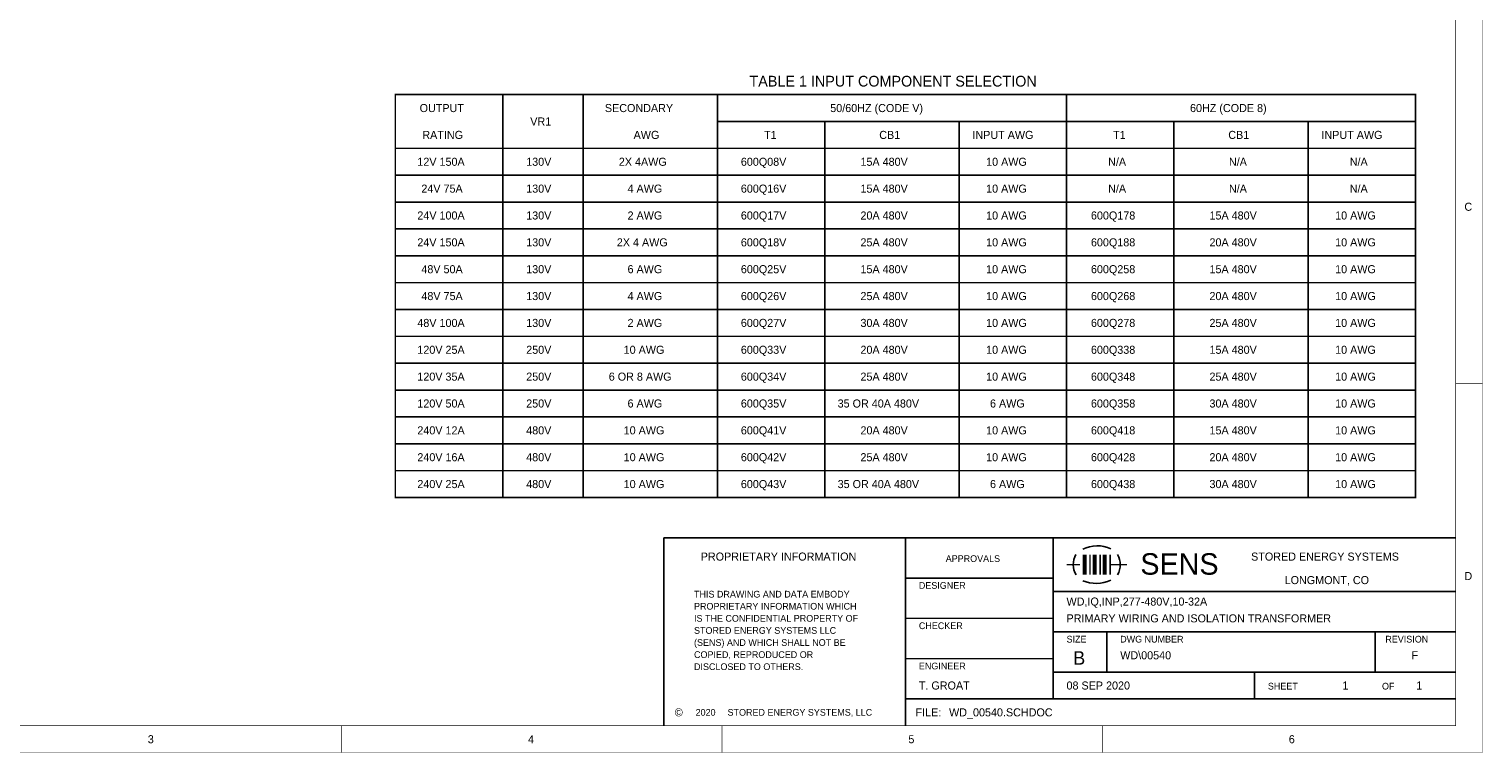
# Model space of a CAD drawing. Extents: x 0 to 17, y 0 to 11.
# Tile 2 of 3: x 6.2 to 17, y 0 to 5.4. Entities that reach past the tile are written whole.
import ezdxf

# ---------------------------------------------------------------- set-up
doc = ezdxf.new("R2010")
doc.units = 0
doc.layers.add('SHEET', color=255, linetype='CONTINUOUS')

msp = doc.modelspace()

# ---------------------------------------------------------------- linework, layer by layer
at = {"layer": 'SHEET'}
for points, const_width in [([(0, 11), (16.999, 11), (16.999, 0.001), (0, 0.001), (0, 11)], 0.0039), ([(0.2, 10.8), (16.799, 10.8), (16.799, 0.201), (0.2, 0.201), (0.2, 10.8)], 0.0039), ([(16.5, 1.9), (16.5, 4.9), (8.9, 4.9), (8.9, 1.9), (16.5, 1.9)], 0.0118), ([(9.7, 4.9), (9.7, 1.9)], 0.0118), ([(10.3, 4.9), (10.3, 1.9)], 0.0118), ([(11.3, 4.9), (11.3, 1.9)], 0.0118), ([(13.9, 4.9), (13.9, 1.9)], 0.0118), ([(11.3, 4.7), (16.5, 4.7)], 0.0118), ([(12.1, 4.7), (12.1, 1.9)], 0.0118), ([(13.1, 4.7), (13.1, 1.9)], 0.0118), ([(14.7, 4.7), (14.7, 1.9)], 0.0118), ([(15.7, 4.7), (15.7, 1.9)], 0.0118), ([(8.9, 4.5), (16.5, 4.5)], 0.0118), ([(8.9, 4.3), (16.5, 4.3)], 0.0118), ([(8.9, 4.1), (16.5, 4.1)], 0.0118), ([(8.9, 3.9), (16.5, 3.9)], 0.0118), ([(8.9, 3.7), (16.5, 3.7)], 0.0118), ([(8.9, 3.5), (16.5, 3.5)], 0.0118), ([(8.9, 3.3), (16.5, 3.3)], 0.0118), ([(8.9, 3.1), (16.5, 3.1)], 0.0118), ([(8.9, 2.9), (16.5, 2.9)], 0.0118), ([(16.8, 2.75), (17, 2.75)], 0.0039), ([(8.9, 2.7), (16.5, 2.7)], 0.0118), ([(8.9, 2.5), (16.5, 2.5)], 0.0118), ([(8.9, 2.3), (16.5, 2.3)], 0.0118), ([(8.9, 2.1), (16.5, 2.1)], 0.0118), ([(10.9, 0.2), (10.9, 1.6)], 0.0118), ([(10.9, 1.6), (16.8, 1.6)], 0.0118), ([(12.7, 0.2), (12.7, 1.6)], 0.0118), ([(13.8, 0.4), (13.8, 1.6)], 0.0118), ([(14.035, 1.475), (14.035, 1.325)], 0.0295), ([(14.075, 1.475), (14.075, 1.325)], 0.0118), ([(14.11, 1.475), (14.11, 1.325)], 0.0295), ([(14.15, 1.475), (14.15, 1.325)], 0.0118), ([(14.185, 1.475), (14.185, 1.325)], 0.0295), ([(14.225, 1.475), (14.225, 1.325)], 0.0118), ([(13.8, 1.3), (12.7, 1.3)], 0.0118), ([(14, 1.4), (13.9, 1.4)], 0.0118), ([(14.225, 1.4), (14.35, 1.4)], 0.0118), ([(13.8, 1.2), (16.8, 1.2)], 0.0118), ([(13.8, 1), (12.7, 1)], 0.0118), ([(13.8, 0.9), (16.8, 0.9)], 0.0118), ([(14.2, 0.9), (14.2, 0.6)], 0.0118), ([(16.2, 0.9), (16.2, 0.6)], 0.0118), ([(13.8, 0.7), (12.7, 0.7)], 0.0118), ([(13.8, 0.6), (16.8, 0.6)], 0.0118), ([(15.3, 0.4), (15.3, 0.6)], 0.0118), ([(12.7, 0.4), (16.8, 0.4)], 0.0118), ([(8.5, 0.2), (8.5, 0)], 0.0039), ([(11.333, 0.2), (11.333, 0)], 0.0039), ([(14.167, 0.2), (14.167, 0)], 0.0039)]:
    msp.add_lwpolyline(points, dxfattribs=dict(at, const_width=const_width))
for centre, radius, start, end in [((14.13, 1.29), 0.25, 66.2951, 115.896), ((14.1, 1.4), 0.15, 149.947, 210.6367), ((14.15, 1.4), 0.15, 329.9253, 29.747), ((14.12, 1.51), 0.25, 246.5449, 295.9875)]:
    msp.add_arc(centre, radius, start, end, dxfattribs=at)

# ---------------------------------------------------------------- texts
for s, height, p in [('TABLE 1 INPUT COMPONENT SELECTION', 0.08, (11.538, 4.96)), ('OUTPUT', 0.06, (9.081, 4.77)), ('SECONDARY', 0.06, (10.461, 4.77)), ('50/60HZ (CODE V)', 0.06, (12.14, 4.77)), ('60HZ (CODE 8)', 0.06, (14.82, 4.77)), ('VR1', 0.06, (9.905, 4.67)), ('RATING', 0.06, (9.101, 4.57)), ('AWG', 0.06, (10.675, 4.57)), ('T1', 0.06, (11.647, 4.57)), ('CB1', 0.06, (12.505, 4.57)), ('INPUT AWG', 0.06, (13.199, 4.57)), ('T1', 0.06, (14.247, 4.57)), ('CB1', 0.06, (15.105, 4.57)), ('INPUT AWG', 0.06, (15.799, 4.57)), ('12V 150A', 0.06, (9.064, 4.37)), ('130V', 0.06, (9.875, 4.37)), ('2X 4AWG', 0.06, (10.565, 4.37)), ('600Q08V', 0.06, (11.474, 4.37)), ('15A 480V', 0.06, (12.365, 4.37)), ('10 AWG', 0.06, (13.301, 4.37)), ('N/A', 0.06, (14.21, 4.37)), ('N/A', 0.06, (15.11, 4.37)), ('N/A', 0.06, (16.01, 4.37)), ('24V 75A', 0.06, (9.094, 4.17)), ('130V', 0.06, (9.875, 4.17)), ('4 AWG', 0.06, (10.63, 4.17)), ('600Q16V', 0.06, (11.474, 4.17)), ('15A 480V', 0.06, (12.365, 4.17)), ('10 AWG', 0.06, (13.301, 4.17)), ('N/A', 0.06, (14.21, 4.17)), ('N/A', 0.06, (15.11, 4.17)), ('N/A', 0.06, (16.01, 4.17)), ('24V 100A', 0.06, (9.064, 3.97)), ('130V', 0.06, (9.875, 3.97)), ('2 AWG', 0.06, (10.63, 3.97)), ('600Q17V', 0.06, (11.474, 3.97)), ('20A 480V', 0.06, (12.365, 3.97)), ('10 AWG', 0.06, (13.301, 3.97)), ('600Q178', 0.06, (14.082, 3.97)), ('15A 480V', 0.06, (14.965, 3.97)), ('10 AWG', 0.06, (15.901, 3.97)), ('C', 0.06, (16.864, 4.035)), ('24V 150A', 0.06, (9.064, 3.77)), ('130V', 0.06, (9.875, 3.77)), ('2X 4 AWG', 0.06, (10.55, 3.77)), ('600Q18V', 0.06, (11.474, 3.77)), ('25A 480V', 0.06, (12.365, 3.77)), ('10 AWG', 0.06, (13.301, 3.77)), ('600Q188', 0.06, (14.082, 3.77)), ('20A 480V', 0.06, (14.965, 3.77)), ('10 AWG', 0.06, (15.901, 3.77)), ('48V 50A', 0.06, (9.094, 3.57)), ('130V', 0.06, (9.875, 3.57)), ('6 AWG', 0.06, (10.63, 3.57)), ('600Q25V', 0.06, (11.474, 3.57)), ('15A 480V', 0.06, (12.365, 3.57)), ('10 AWG', 0.06, (13.301, 3.57)), ('600Q258', 0.06, (14.082, 3.57)), ('15A 480V', 0.06, (14.965, 3.57)), ('10 AWG', 0.06, (15.901, 3.57)), ('48V 75A', 0.06, (9.094, 3.37)), ('130V', 0.06, (9.875, 3.37)), ('4 AWG', 0.06, (10.63, 3.37)), ('600Q26V', 0.06, (11.474, 3.37)), ('25A 480V', 0.06, (12.365, 3.37)), ('10 AWG', 0.06, (13.301, 3.37)), ('600Q268', 0.06, (14.082, 3.37)), ('20A 480V', 0.06, (14.965, 3.37)), ('10 AWG', 0.06, (15.901, 3.37)), ('48V 100A', 0.06, (9.064, 3.17)), ('130V', 0.06, (9.875, 3.17)), ('2 AWG', 0.06, (10.63, 3.17)), ('600Q27V', 0.06, (11.474, 3.17)), ('30A 480V', 0.06, (12.365, 3.17)), ('10 AWG', 0.06, (13.301, 3.17)), ('600Q278', 0.06, (14.082, 3.17)), ('25A 480V', 0.06, (14.965, 3.17)), ('10 AWG', 0.06, (15.901, 3.17)), ('120V 25A', 0.06, (9.064, 2.97)), ('250V', 0.06, (9.875, 2.97)), ('10 AWG', 0.06, (10.601, 2.97)), ('600Q33V', 0.06, (11.474, 2.97)), ('20A 480V', 0.06, (12.365, 2.97)), ('10 AWG', 0.06, (13.301, 2.97)), ('600Q338', 0.06, (14.082, 2.97)), ('15A 480V', 0.06, (14.965, 2.97)), ('10 AWG', 0.06, (15.901, 2.97)), ('120V 35A', 0.06, (9.064, 2.77)), ('250V', 0.06, (9.875, 2.77)), ('6 OR 8 AWG', 0.06, (10.49, 2.77)), ('600Q34V', 0.06, (11.474, 2.77)), ('25A 480V', 0.06, (12.365, 2.77)), ('10 AWG', 0.06, (13.301, 2.77)), ('600Q348', 0.06, (14.082, 2.77)), ('25A 480V', 0.06, (14.965, 2.77)), ('10 AWG', 0.06, (15.901, 2.77)), ('120V 50A', 0.06, (9.064, 2.57)), ('250V', 0.06, (9.875, 2.57)), ('6 AWG', 0.06, (10.63, 2.57)), ('600Q35V', 0.06, (11.474, 2.57)), ('35 OR 40A 480V', 0.06, (12.195, 2.57)), ('6 AWG', 0.06, (13.33, 2.57)), ('600Q358', 0.06, (14.082, 2.57)), ('30A 480V', 0.06, (14.965, 2.57)), ('10 AWG', 0.06, (15.901, 2.57)), ('240V 12A', 0.06, (9.064, 2.37)), ('480V', 0.06, (9.875, 2.37)), ('10 AWG', 0.06, (10.601, 2.37)), ('600Q41V', 0.06, (11.474, 2.37)), ('20A 480V', 0.06, (12.365, 2.37)), ('10 AWG', 0.06, (13.301, 2.37)), ('600Q418', 0.06, (14.082, 2.37)), ('15A 480V', 0.06, (14.965, 2.37)), ('10 AWG', 0.06, (15.901, 2.37)), ('240V 16A', 0.06, (9.064, 2.17)), ('480V', 0.06, (9.875, 2.17)), ('10 AWG', 0.06, (10.601, 2.17)), ('600Q42V', 0.06, (11.474, 2.17)), ('25A 480V', 0.06, (12.365, 2.17)), ('10 AWG', 0.06, (13.301, 2.17)), ('600Q428', 0.06, (14.082, 2.17)), ('20A 480V', 0.06, (14.965, 2.17)), ('10 AWG', 0.06, (15.901, 2.17)), ('240V 25A', 0.06, (9.064, 1.97)), ('480V', 0.06, (9.875, 1.97)), ('10 AWG', 0.06, (10.601, 1.97)), ('600Q43V', 0.06, (11.474, 1.97)), ('35 OR 40A 480V', 0.06, (12.195, 1.97)), ('6 AWG', 0.06, (13.33, 1.97)), ('600Q438', 0.06, (14.082, 1.97)), ('30A 480V', 0.06, (14.965, 1.97)), ('10 AWG', 0.06, (15.901, 1.97)), ('PROPRIETARY INFORMATION', 0.06, (11.175, 1.43)), ('APPROVALS', 0.05, (13, 1.42)), ('SENS', 0.16, (14.45, 1.325)), ('STORED ENERGY SYSTEMS', 0.06, (15.275, 1.43)), ('LONGMONT, CO', 0.06, (15.525, 1.255)), ('D', 0.06, (16.864, 1.285)), ('THIS DRAWING AND DATA EMBODY ', 0.05, (11.125, 1.155)), ('DESIGNER', 0.05, (12.8, 1.22)), ('PROPRIETARY INFORMATION WHICH ', 0.05, (11.125, 1.065)), ('WD,IQ,INP,277-480V,10-32A', 0.06, (13.9, 1.095)), ('IS THE CONFIDENTIAL PROPERTY OF ', 0.05, (11.125, 0.975)), ('PRIMARY WIRING AND ISOLATION TRANSFORMER', 0.06, (13.9, 0.97)), ('STORED ENERGY SYSTEMS LLC ', 0.05, (11.125, 0.885)), ('CHECKER', 0.05, (12.8, 0.92)), ('SIZE', 0.05, (13.9, 0.82)), ('DWG NUMBER', 0.05, (14.3, 0.82)), ('REVISION', 0.05, (16.275, 0.82)), ('(SENS) AND WHICH SHALL NOT BE ', 0.05, (11.125, 0.795)), ('WD\\00540', 0.06, (14.3, 0.695)), ('COPIED, REPRODUCED OR ', 0.05, (11.125, 0.705)), ('DISCLOSED TO OTHERS.', 0.05, (11.125, 0.615)), ('ENGINEER', 0.05, (12.8, 0.62)), ('B', 0.1, (13.95, 0.655)), ('F', 0.06, (16.47, 0.695)), ('T. GROAT', 0.06, (12.8, 0.47)), ('08 SEP 2020', 0.06, (13.9, 0.47)), ('SHEET', 0.05, (15.4, 0.47)), ('1', 0.06, (15.955, 0.47)), ('OF', 0.05, (16.25, 0.47)), ('1', 0.06, (16.505, 0.47)), ('©', 0.06, (10.982, 0.27)), ('2020', 0.05, (11.137, 0.275)), ('STORED ENERGY SYSTEMS, LLC', 0.05, (11.375, 0.275)), ('FILE:', 0.06, (12.775, 0.27)), ('WD_00540.SCHDOC', 0.06, (13.025, 0.27)), ('3', 0.06, (7.056, 0.07)), ('4', 0.06, (9.889, 0.07)), ('5', 0.06, (12.722, 0.07)), ('6', 0.06, (15.556, 0.07))]:
    msp.add_text(s, height=height, dxfattribs=at).set_placement(p)

doc.saveas('drawing.dxf')
